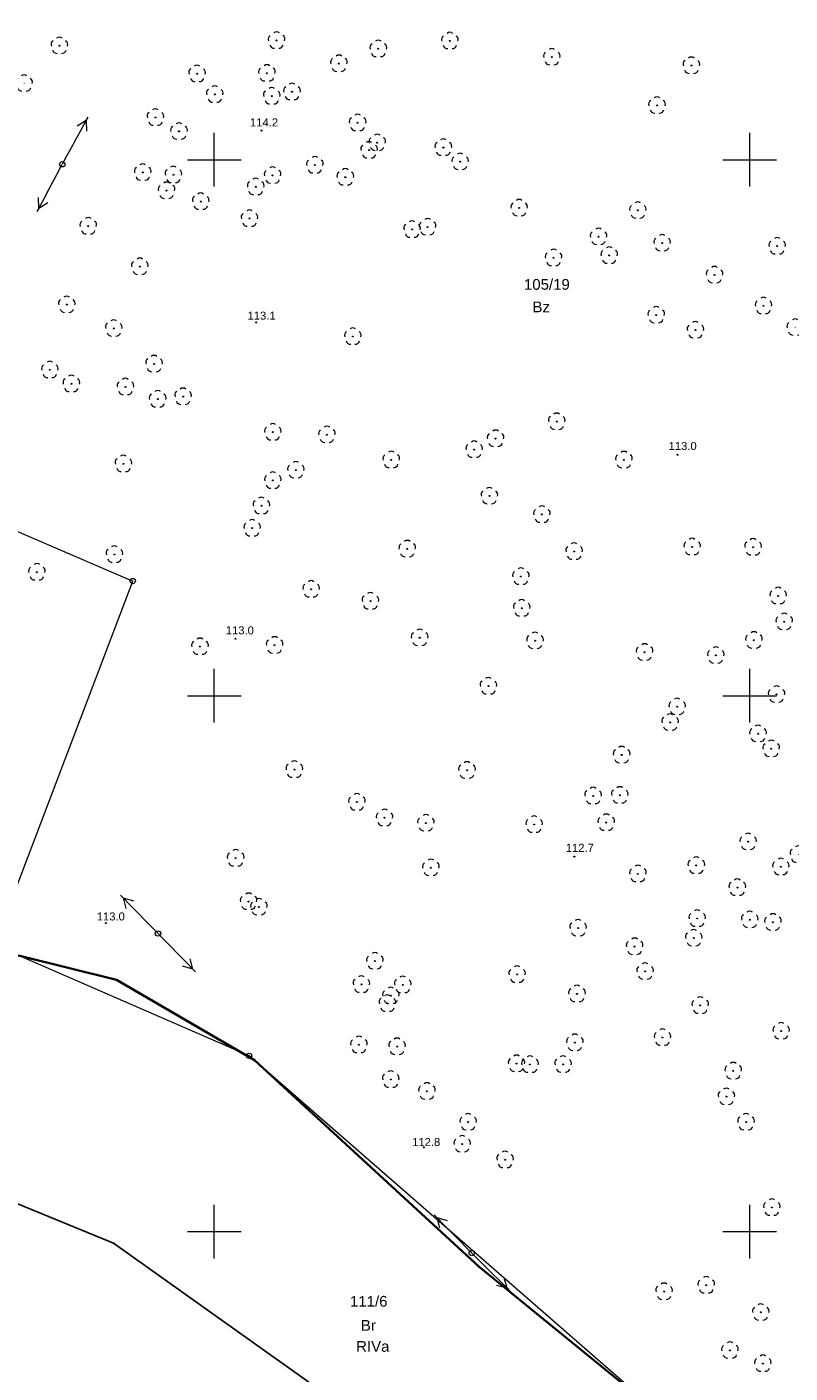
# Model space of a CAD drawing. Header units: centimetres. Extents: x 934830964 to 934860164, y -397494335 to -397452790.
# Tile 5 of 14: x 934840936 to 934848062, y -397476647 to -397464088. Entities that reach past the tile are written whole.
import ezdxf

# ---------------------------------------------------------------- set-up
doc = ezdxf.new("R2010")
doc.units = ezdxf.units.CM
doc.header["$LTSCALE"] = 0.1
doc.layers.add('0-1', color=2, linetype='Continuous', lineweight=5, true_color=0xffff00)
for name, color, linetype, lineweight in [('140-Punkty robocze', 7, 'Continuous', 25), ('202-punkt graniczny', 7, 'Continuous', 25), ('209-oznaczenie konturu klasyfikacyjnego', 7, 'Continuous', 25), ('210-oznaczenie konturu użytku gruntowego', 7, 'Continuous', 25), ('211-numer działki ewidencyjnej', 7, 'Continuous', 25), ('217-kontur klasyfikacyjny', 7, 'Continuous', 25), ('218-kontur użytku gruntowego', 7, 'Continuous', 25), ('219-działka ewidencyjna', 7, 'Continuous', 25), ('drzewo liściaste', 7, 'Continuous', 25), ('ogrodzenie trwałe', 7, 'Continuous', 25), ('Pieczątka na wyrysie', 7, 'Continuous', 25), ('pikieta naturalna', 7, 'Continuous', 25), ('pikieta naturalna-Atr2', 7, 'Continuous', 25), ('przewód elektroenergetyczny niskiego napięcia (linia) - symbol', 7, 'Continuous', 25), ('słup (punkt)', 7, 'Continuous', 25), ('Wstawianie ramki sekcyjnej z opisem', 7, 'Continuous', 25)]:
    doc.layers.add(name, color=color, linetype=linetype, lineweight=lineweight)
doc.styles.add('Arial', font='arial.ttf')

# ---------------------------------------------------------------- blocks, each defined once
blk = doc.blocks.new('202')
at = {"layer": '0-1', "color": 7, "linetype": 'Continuous', "lineweight": 5, "transparency": 33554687}
blk.add_circle((0, 0), 25, dxfattribs=at)
blk = doc.blocks.new('SM04')
at = {"layer": '0-1', "color": 7, "linetype": 'Continuous', "lineweight": 13, "transparency": 33554687}
blk.add_circle((0, 0), 25, dxfattribs=at)
blk = doc.blocks.new('PE04')
at = {"layer": '0-1', "color": 7, "linetype": 'Continuous', "lineweight": 13, "transparency": 33554687}
for p, q in [((65, 0), (0, 0)), ((65, 0), (165, 0)), ((165, 0), (265, 0)), ((265, 0), (365, 0)), ((365, 0), (465, 0)), ((465, 0), (378.4, 50)), ((465, 0), (378.4, -50)), ((465, 0), (500, 0))]:
    blk.add_line(p, q, dxfattribs=at)
blk = doc.blocks.new('PIKIETA')
at = {"layer": '0-1', "color": 7, "linetype": 'Continuous', "lineweight": 5, "transparency": 33554687}
blk.add_circle((0, 0), 4.5, dxfattribs=at)
blk = doc.blocks.new('OP021')
at = {"layer": '0-1', "linetype": 'Continuous', "lineweight": 0, "transparency": 33554687}
h = blk.add_hatch(color=7, dxfattribs=at)
edge = h.paths.add_edge_path()
edge.add_arc((0, 0), 5, 270, 360, ccw=False)
edge.add_arc((0, 0), 5, 180, 270, ccw=False)
edge.add_arc((0, 0), 5, 90, 180, ccw=False)
edge.add_arc((0, 0), 5, 0, 90, ccw=False)
at = {"layer": '0-1', "color": 7, "linetype": 'Continuous', "lineweight": 13, "transparency": 33554687}
for centre, start, end in [((-38, 12.4), 121.308, 202.548), ((0, 40), 49.272, 130.728), ((38, 12.4), 337.452, 58.692), ((-23.5, -32.4), 193.221, 274.871), ((23.5, -32.4), 265.129, 346.779)]:
    blk.add_arc(centre, 40, start, end, dxfattribs=at)
blk = doc.blocks.new('PW01')
at = {"layer": '0-1', "linetype": 'Continuous', "lineweight": 0, "transparency": 33554687}
h = blk.add_hatch(color=7, dxfattribs=at)
edge = h.paths.add_edge_path()
edge.add_arc((0, 0), 4.5, 270, 360, ccw=False)
edge.add_arc((0, 0), 4.5, 180, 270, ccw=False)
edge.add_arc((0, 0), 4.5, 90, 180, ccw=False)
edge.add_arc((0, 0), 4.5, 0, 90, ccw=False)

msp = doc.modelspace()

# ---------------------------------------------------------------- linework, layer by layer
at = {"layer": '217-kontur klasyfikacyjny', "color": 3, "linetype": 'Continuous', "lineweight": 18, "true_color": 0x00ff00, "transparency": 33554687}
for p, q in [((934843011, -397473687), (934840828, -397472738)), ((934847231, -397477362), (934843011, -397473687))]:
    msp.add_line(p, q, dxfattribs=at)
at = {"layer": '218-kontur użytku gruntowego', "color": 3, "linetype": 'Continuous', "lineweight": 18, "true_color": 0x00ff00, "transparency": 33554687}
for p, q in [((934843011, -397473687), (934840828, -397472738)), ((934847231, -397477362), (934843011, -397473687))]:
    msp.add_line(p, q, dxfattribs=at)
at = {"layer": '219-działka ewidencyjna', "color": 7, "linetype": 'Continuous', "lineweight": 18, "transparency": 33554687}
for p, q in [((934837776, -397467477), (934841924, -397469258)), ((934840635, -397472646), (934841924, -397469258)), ((934843011, -397473687), (934840828, -397472738)), ((934847231, -397477362), (934843011, -397473687))]:
    msp.add_line(p, q, dxfattribs=at)
at = {"layer": 'ogrodzenie trwałe', "color": 7, "linetype": 'Continuous', "lineweight": 35, "transparency": 33554687, "flags": 128}
msp.add_lwpolyline([(934840859, -397472751), (934841772, -397472978), (934843060, -397473729), (934845157, -397475657), (934847758, -397477771)], dxfattribs=at)
at = {"layer": 'Pieczątka na wyrysie', "color": 5, "linetype": 'Continuous', "lineweight": 25, "true_color": 0x0000ff, "transparency": 33554687, "flags": 128}
msp.add_lwpolyline([(934833914, -397472225), (934841746, -397475436), (934849189, -397480727), (934855187, -397460654), (934854728, -397458785), (934847073, -397456103), (934844109, -397460866), (934841076, -397460690), (934838077, -397463476), (934836983, -397465664)], close=True, dxfattribs=at)
at = {"layer": 'Wstawianie ramki sekcyjnej z opisem', "color": 7, "linetype": 'Continuous', "lineweight": 13, "transparency": 33554687}
for p, q in [((934842685, -397465577), (934842685, -397465077)), ((934847685, -397465577), (934847685, -397465077)), ((934842435, -397465327), (934842935, -397465327)), ((934847435, -397465327), (934847935, -397465327)), ((934842685, -397470577), (934842685, -397470077)), ((934847685, -397470577), (934847685, -397470077)), ((934842435, -397470327), (934842935, -397470327)), ((934847435, -397470327), (934847935, -397470327)), ((934842685, -397475577), (934842685, -397475077)), ((934847685, -397475577), (934847685, -397475077)), ((934842435, -397475327), (934842935, -397475327)), ((934847435, -397475327), (934847935, -397475327))]:
    msp.add_line(p, q, dxfattribs=at)

# ---------------------------------------------------------------- block references
at = {"layer": '140-Punkty robocze', "color": 7, "transparency": 33554687}
for p in [(934843267, -397464214), (934844885, -397464218), (934841239, -397464263), (934844217, -397464292), (934843849, -397464430), (934845837, -397464369), (934847140, -397464449), (934842525, -397464525), (934843177, -397464520), (934842690, -397464718), (934843411, -397464693), (934843222, -397464733), (934846819, -397464820), (934842136, -397464933), (934842356, -397465062), (934843125, -397465055), (934844024, -397464982), (934844207, -397465168), (934844824, -397465213), (934844131, -397465237), (934844981, -397465345), (934842017, -397465445), (934842304, -397465467), (934843230, -397465473), (934843625, -397465377), (934843072, -397465580), (934843909, -397465490), (934842240, -397465615), (934842559, -397465717), (934845532, -397465777), (934846640, -397465799), (934841509, -397465946), (934843014, -397465875), (934844532, -397465977), (934844677, -397465955), (934846273, -397466045), (934846867, -397466104), (934846373, -397466220), (934847941, -397466133), (934841990, -397466324), (934845853, -397466242), (934847356, -397466402), (934841308, -397466679), (934847813, -397466690), (934843077, -397466845), (934846812, -397466776), (934841747, -397466900), (934843979, -397466976), (934847178, -397466916), (934842123, -397467232), (934841150, -397467287), (934841351, -397467417), (934841856, -397467446), (934842157, -397467560), (934842394, -397467537), (934845883, -397467770), (934843232, -397467868), (934843737, -397467892), (934845312, -397467929), (934845112, -397468031), (934847011, -397468079), (934841837, -397468164), (934843447, -397468222), (934844338, -397468127), (934846510, -397468128), (934843232, -397468319), (934845254, -397468464), (934843125, -397468555), (934845744, -397468636), (934843039, -397468764), (934844487, -397468958), (934846045, -397468982), (934847147, -397468939), (934847716, -397468942), (934841753, -397469010), (934841029, -397469175), (934845548, -397469215), (934843590, -397469334), (934844143, -397469445), (934847950, -397469396), (934845556, -397469511), (934848007, -397469637), (934842552, -397469869), (934842885, -397469796), (934843249, -397469857), (934844603, -397469786), (934845680, -397469814), (934847724, -397469810), (934846703, -397469922), (934847368, -397469951), (934845245, -397470238), (934847935, -397470315), (934847007, -397470430), (934846941, -397470576), (934847762, -397470682), (934847886, -397470822), (934846489, -397470880), (934843433, -397471016), (934845045, -397471023), (934844017, -397471320), (934846222, -397471262), (934846471, -397471256), (934844275, -397471466), (934844661, -397471515), (934845672, -397471529), (934846345, -397471511), (934847670, -397471689), (934842885, -397471843), (934846047, -397471828), (934844708, -397471932), (934846641, -397471989), (934847186, -397471911), (934847975, -397471923), (934847569, -397472117), (934843006, -397472248), (934843102, -397472299), (934841673, -397472449), (934846082, -397472495), (934847194, -397472406), (934847685, -397472417), (934847901, -397472441), (934847162, -397472588), (934846610, -397472668), (934844185, -397472803), (934841772, -397472978), (934845513, -397472928), (934846708, -397472899), (934844059, -397473021), (934844334, -397473126), (934844445, -397473025), (934846072, -397473109), (934844302, -397473199), (934847223, -397473217), (934846870, -397473516), (934847978, -397473456), (934844036, -397473584), (934844392, -397473601), (934846052, -397473564), (934843060, -397473729), (934845507, -397473760), (934845942, -397473767), (934845633, -397473768), (934847531, -397473828), (934844333, -397473908), (934844671, -397474018), (934847467, -397474068), (934845056, -397474305), (934847650, -397474305), (934845000, -397474510), (934844642, -397474542), (934845400, -397474657), (934847891, -397475102), (934841746, -397475436), (934845157, -397475657), (934846885, -397475887), (934847279, -397475827), (934847788, -397476080), (934847500, -397476435), (934847807, -397476558)]:
    msp.add_blockref('PIKIETA', p, dxfattribs=at)
at = {"layer": '202-punkt graniczny', "color": 7, "transparency": 33554687}
for p in [(934841924, -397469258), (934843011, -397473687)]:
    msp.add_blockref('202', p, dxfattribs=at)
at = {"layer": 'drzewo liściaste', "color": 94, "true_color": 0x009900, "transparency": 33554687}
for p in [(934841239, -397464263), (934843267, -397464214), (934844217, -397464292), (934844885, -397464218), (934845837, -397464369), (934842525, -397464525), (934843177, -397464520), (934843849, -397464430), (934847140, -397464449), (934840910, -397464614), (934842690, -397464718), (934843222, -397464733), (934843411, -397464693), (934846819, -397464820), (934842136, -397464933), (934844024, -397464982), (934842356, -397465062), (934844207, -397465168), (934844131, -397465237), (934844824, -397465213), (934843625, -397465377), (934844981, -397465345), (934842017, -397465445), (934842304, -397465467), (934843230, -397465473), (934843909, -397465490), (934842240, -397465615), (934843072, -397465580), (934842559, -397465717), (934845532, -397465777), (934846640, -397465799), (934843014, -397465875), (934841509, -397465946), (934844532, -397465977), (934844677, -397465955), (934846273, -397466045), (934846867, -397466104), (934847941, -397466133), (934845853, -397466242), (934846373, -397466220), (934841990, -397466324), (934847356, -397466402), (934841308, -397466679), (934846812, -397466776), (934847813, -397466690), (934841747, -397466900), (934847178, -397466916), (934848109, -397466891), (934843979, -397466976), (934841150, -397467287), (934842123, -397467232), (934841351, -397467417), (934841856, -397467446), (934842157, -397467560), (934842394, -397467537), (934845883, -397467770), (934843232, -397467868), (934843737, -397467892), (934845312, -397467929), (934845112, -397468031), (934841837, -397468164), (934844338, -397468127), (934846510, -397468128), (934843232, -397468319), (934843447, -397468222), (934843125, -397468555), (934845254, -397468464), (934845744, -397468636), (934843039, -397468764), (934847147, -397468939), (934847716, -397468942), (934841753, -397469010), (934844487, -397468958), (934846045, -397468982), (934841029, -397469175), (934845548, -397469215), (934843590, -397469334), (934844143, -397469445), (934847950, -397469396), (934845556, -397469511), (934848007, -397469637), (934844603, -397469786), (934845680, -397469814), (934847724, -397469810), (934842552, -397469869), (934843249, -397469857), (934846703, -397469922), (934847368, -397469951), (934845245, -397470238), (934847935, -397470315), (934847007, -397470430), (934846941, -397470576), (934847762, -397470682), (934847886, -397470822), (934846489, -397470880), (934843433, -397471016), (934845045, -397471023), (934844017, -397471320), (934846222, -397471262), (934846471, -397471256), (934844275, -397471466), (934844661, -397471515), (934845672, -397471529), (934846345, -397471511), (934847670, -397471689), (934848139, -397471809), (934842885, -397471843), (934844708, -397471932), (934847186, -397471911), (934847975, -397471923), (934846641, -397471989), (934847569, -397472117), (934843006, -397472248), (934843102, -397472299), (934847194, -397472406), (934847685, -397472417), (934847901, -397472441), (934846082, -397472495), (934847162, -397472588), (934846610, -397472668), (934844185, -397472803), (934845513, -397472928), (934846708, -397472899), (934844059, -397473021), (934844445, -397473025), (934844302, -397473199), (934844334, -397473126), (934846072, -397473109), (934847223, -397473217), (934847978, -397473456), (934844036, -397473584), (934846052, -397473564), (934846870, -397473516), (934844392, -397473601), (934845507, -397473760), (934845633, -397473768), (934845942, -397473767), (934847531, -397473828), (934844333, -397473908), (934844671, -397474018), (934847467, -397474068), (934845056, -397474305), (934847650, -397474305), (934845000, -397474510), (934845400, -397474657), (934847891, -397475102), (934847279, -397475827), (934846885, -397475887), (934847788, -397476080), (934847500, -397476435), (934847807, -397476558)]:
    msp.add_blockref('OP021', p, dxfattribs=at)
at = {"layer": 'pikieta naturalna', "color": 7, "transparency": 33554687}
for p in [(934843125, -397465055), (934843077, -397466845), (934847011, -397468079), (934842885, -397469796), (934846047, -397471828), (934841673, -397472449), (934844642, -397474542)]:
    msp.add_blockref('PW01', p, dxfattribs=at)
at = {"layer": 'przewód elektroenergetyczny niskiego napięcia (linia) - symbol', "color": 1, "true_color": 0xff0000, "transparency": 33554687}
for p, rotation in [((934841266, -397465369), 61.144), ((934841266, -397465369), 241.816), ((934842160, -397472546), 134.546), ((934842160, -397472546), 314.496), ((934845089, -397475527), 134.496), ((934845089, -397475527), 315.114)]:
    msp.add_blockref('PE04', p, dxfattribs=dict(at, rotation=rotation))
at = {"layer": 'słup (punkt)', "color": 7, "transparency": 33554687}
for p in [(934841266, -397465369), (934842160, -397472546), (934845089, -397475527)]:
    msp.add_blockref('SM04', p, dxfattribs=at)

# ---------------------------------------------------------------- texts
at = {"layer": '209-oznaczenie konturu klasyfikacyjnego', "color": 3, "true_color": 0x00ff00, "transparency": 33554687, "insert": (934844010, -397476348), "char_height": 100, "attachment_point": 1, "line_spacing_factor": 0.25, "style": 'Arial'}
msp.add_mtext('RIVa', dxfattribs=at)
at = {"layer": '210-oznaczenie konturu użytku gruntowego', "color": 3, "true_color": 0x00ff00, "transparency": 33554687, "char_height": 100, "line_spacing_factor": 0.25, "style": 'Arial'}
for s, insert, attachment_point in [('Bz', (934845738, -397466700), 5), ('Br', (934844054, -397476152), 1)]:
    msp.add_mtext(s, dxfattribs=dict(at, insert=insert, attachment_point=attachment_point))
at = {"layer": '211-numer działki ewidencyjnej', "color": 7, "transparency": 33554687, "char_height": 100, "attachment_point": 1, "line_spacing_factor": 0.25, "style": 'Arial'}
for s, insert in [('105/19', (934845577, -397466440)), ('111/6', (934843953, -397475927))]:
    msp.add_mtext(s, dxfattribs=dict(at, insert=insert))
at = {"layer": 'pikieta naturalna-Atr2', "color": 7, "transparency": 33554687, "char_height": 75, "attachment_point": 1, "line_spacing_factor": 0.25, "style": 'Arial'}
for s, insert in [('114.2', (934843019, -397464941)), ('113.1', (934842996, -397466744)), ('113.0', (934846927, -397467960)), ('113.0', (934842793, -397469680)), ('112.7', (934845967, -397471709)), ('113.0', (934841588, -397472349)), ('112.8', (934844533, -397474454))]:
    msp.add_mtext(s, dxfattribs=dict(at, insert=insert))

doc.saveas('drawing.dxf')
